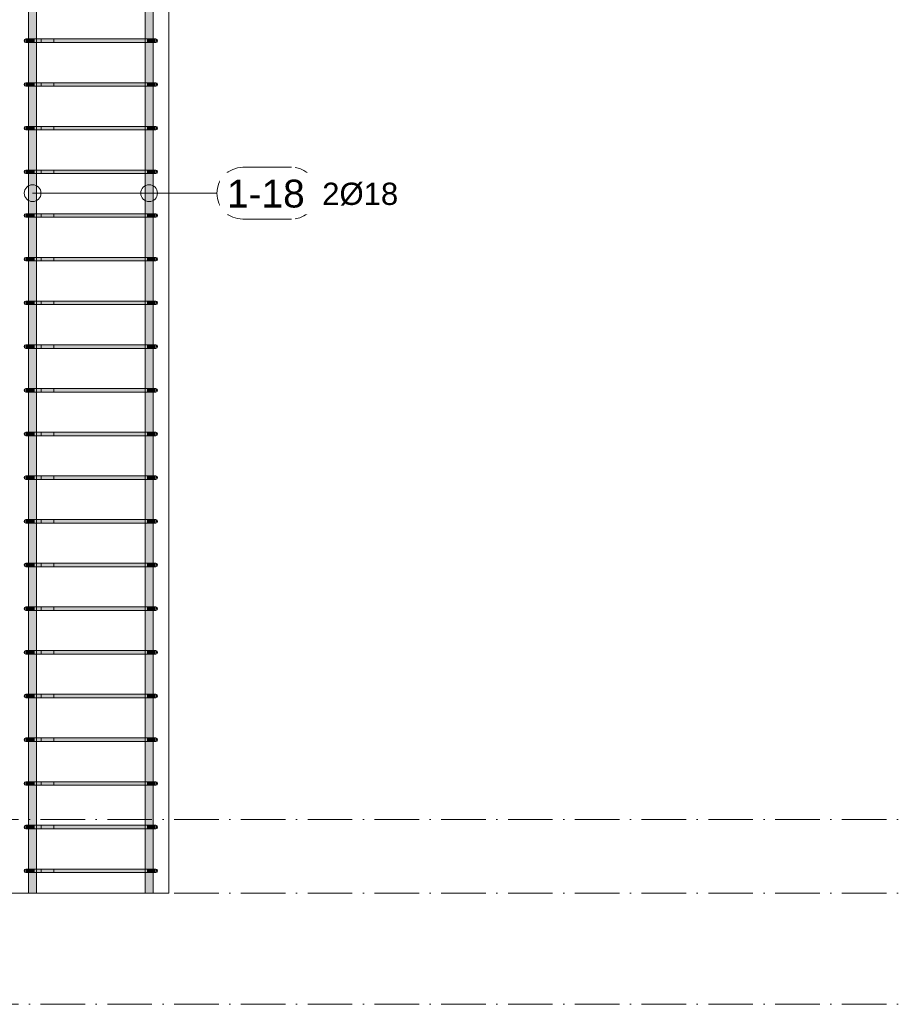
# Model space of a CAD drawing. Header units: millimetres. Extents: x 4307 to 42792, y 1610 to 10025.
# Tile 76 of 256: x 14855 to 16823, y 2355 to 4568. Entities that reach past the tile are written whole.
import ezdxf

# ---------------------------------------------------------------- set-up
doc = ezdxf.new("R2010")
doc.units = ezdxf.units.MM
doc.linetypes.add('Čerchovaná', pattern=[150, 100, -25, 0, -25])
for name, color, linetype, lineweight in [('A-FLOR-LEVL', 51, 'Continuous', 5), ('S-COLS', 52, 'Continuous', 9), ('S-RBAR', 171, 'Continuous', 5), ('S-RBAR-IDEN', 171, 'Continuous', 5)]:
    doc.layers.add(name, color=color, linetype=linetype, lineweight=lineweight)
doc.styles.add('Arial', font='arial.ttf', dxfattribs={"height": 50})
doc.styles.add('Arial_1', font='arial.ttf', dxfattribs={"height": 62.5})

# ---------------------------------------------------------------- blocks, each defined once
blk = doc.blocks.new('Popisek výztuže - _Typ_ množství_PRAVÝ-500031-V1')
at = {"layer": 'S-RBAR-IDEN'}
for p, q in [((6694.5, 8583.8), (6584.8, 8583.8)), ((6584.8, 8467.4), (6694.5, 8467.4))]:
    blk.add_line(p, q, dxfattribs=at)
for centre, start, end in [((6584.8, 8525.6), 90, 270), ((6694.5, 8525.6), 277.6434, 82.3566)]:
    blk.add_arc(centre, 58.2, start, end, dxfattribs=at)

msp = doc.modelspace()

# ---------------------------------------------------------------- hatches: boundary and pattern name
at = {"layer": 'S-RBAR'}
h = msp.add_hatch(color=7, dxfattribs=at)
h.paths.add_polyline_path([(14875.1, 2605), (14893.1, 2605), (14892.8, 2651), (14875.1, 2651), (14875.1, 2608)])
h.paths.add_polyline_path([(14875.1, 2659), (14893.1, 2659), (14892.8, 2749.2), (14875.1, 2749.2), (14875.1, 2661.1)])
h.paths.add_polyline_path([(14885.2, 2757.2), (14893.1, 2757.2), (14892.8, 2847.3), (14875.1, 2847.3), (14875.1, 2757.2), (14884.9, 2757.2)])
h.paths.add_polyline_path([(14878.1, 2855.3), (14893.1, 2855.3), (14892.8, 2945.5), (14875.1, 2945.5), (14875.1, 2855.3)])
h.paths.add_polyline_path([(14878.1, 2953.5), (14893.1, 2953.5), (14892.8, 3043.7), (14875.1, 3043.7), (14875.1, 2953.5)])
h.paths.add_polyline_path([(14875.1, 3051.7), (14893.1, 3051.7), (14892.8, 3141.8), (14875.1, 3141.8), (14875.1, 3086.3)])
h.paths.add_polyline_path([(14878.1, 3149.8), (14893.1, 3149.8), (14892.8, 3240), (14875.1, 3240), (14875.1, 3149.8)])
h.paths.add_polyline_path([(14889, 3248), (14893.1, 3248), (14892.8, 3338.2), (14875.1, 3338.2), (14875.1, 3248), (14885.2, 3248)])
h.paths.add_polyline_path([(14878.1, 3346.2), (14893.1, 3346.2), (14892.8, 3436.3), (14875.1, 3436.3), (14875.1, 3346.2)])
h.paths.add_polyline_path([(14878.1, 3444.3), (14893.1, 3444.3), (14892.8, 3534.5), (14875.1, 3534.5), (14875.1, 3444.3)])
h.paths.add_polyline_path([(14885.2, 3542.5), (14893.1, 3542.5), (14892.8, 3632.7), (14875.1, 3632.7), (14875.1, 3542.5), (14884.9, 3542.5)])
h.paths.add_polyline_path([(14878.1, 3640.7), (14893.1, 3640.7), (14892.8, 3730.8), (14875.1, 3730.8), (14875.1, 3640.7)])
h.paths.add_polyline_path([(14885.2, 3738.8), (14893.1, 3738.8), (14892.8, 3829), (14875.1, 3829), (14875.1, 3738.8), (14884.9, 3738.8)])
h.paths.add_polyline_path([(14889, 3837), (14893.1, 3837), (14892.8, 3927.2), (14875.1, 3927.2), (14875.1, 3837), (14885.2, 3837)])
h.paths.add_polyline_path([(14878.1, 3935.2), (14893.1, 3935.2), (14892.8, 4025.3), (14875.1, 4025.3), (14875.1, 3935.2)])
h.paths.add_polyline_path([(14878.1, 4033.3), (14893.1, 4033.3), (14892.8, 4123.5), (14875.1, 4123.5), (14875.1, 4033.3)])
h.paths.add_polyline_path([(14892.8, 4131.5), (14893.1, 4131.5), (14892.8, 4221.7), (14875.1, 4221.7), (14875.1, 4131.5), (14890.7, 4131.5)])
h.paths.add_polyline_path([(14875.1, 4229.7), (14893.1, 4229.7), (14892.8, 4319.8), (14875.1, 4319.8), (14875.1, 4255.5)])
h.paths.add_polyline_path([(14878.1, 4327.8), (14893.1, 4327.8), (14892.8, 4418), (14875.1, 4418), (14875.1, 4327.8)])
h.paths.add_polyline_path([(14878.1, 4426), (14893.1, 4426), (14892.8, 4516.2), (14875.1, 4516.2), (14875.1, 4426)])
h.paths.add_polyline_path([(14885.2, 4524.2), (14893.1, 4524.2), (14892.8, 4614.3), (14875.1, 4614.3), (14875.1, 4524.2), (14884.9, 4524.2)])
h.paths.add_polyline_path([(14878.1, 4622.3), (14893.1, 4622.3), (14892.8, 4712.5), (14875.1, 4712.5), (14875.1, 4622.3)])
h.paths.add_polyline_path([(14875.1, 4720.5), (14893.1, 4720.5), (14892.8, 4810.7), (14875.1, 4810.7), (14875.1, 4733.8)])
h.paths.add_polyline_path([(14878.1, 4818.7), (14893.1, 4818.7), (14892.8, 4908.8), (14875.1, 4908.8), (14875.1, 4818.7)])
h.paths.add_polyline_path([(14878.1, 4916.8), (14893.1, 4916.8), (14892.8, 5007), (14875.1, 5007), (14875.1, 4916.8)])
h.paths.add_polyline_path([(14885.2, 5015), (14893.1, 5015), (14892.8, 5105.2), (14875.1, 5105.2), (14875.1, 5015), (14884.9, 5015)])
h.paths.add_polyline_path([(14885.2, 5113.2), (14893.1, 5113.2), (14892.8, 5203.3), (14875.1, 5203.3), (14875.1, 5113.2), (14884.9, 5113.2)])
h.paths.add_polyline_path([(14889, 5211.3), (14893.1, 5211.3), (14892.8, 5301.5), (14875.1, 5301.5), (14875.1, 5211.3), (14885.2, 5211.3)])
h.paths.add_polyline_path([(14875.1, 5309.5), (14893.1, 5309.5), (14892.8, 5399.7), (14875.1, 5399.7), (14875.1, 5318.4)])
h.paths.add_polyline_path([(14875.1, 5407.7), (14893.1, 5407.7), (14892.8, 5497.8), (14875.1, 5497.8), (14875.1, 5424.7)])
h.paths.add_polyline_path([(14885.2, 5505.8), (14893.1, 5505.8), (14892.8, 5596), (14875.1, 5596), (14875.1, 5505.8), (14884.9, 5505.8)])
h.paths.add_polyline_path([(14885.2, 5604), (14893.1, 5604), (14892.8, 5610), (14875.1, 5610), (14875.1, 5604), (14884.9, 5604)])
h = msp.add_hatch(color=7, dxfattribs=at)
h.paths.add_polyline_path([(15148.7, 2605), (15154.9, 2605), (15154.9, 2651), (15136.9, 2651), (15136.9, 2605), (15144.8, 2605)])
h.paths.add_polyline_path([(15136.9, 2659), (15154.9, 2659), (15154.9, 2749.2), (15136.9, 2749.2), (15136.9, 2661.1)])
h.paths.add_polyline_path([(15151.9, 2757.2), (15154.9, 2757.2), (15154.9, 2847.3), (15136.9, 2847.3), (15136.9, 2757.2), (15148.7, 2757.2)])
h.paths.add_polyline_path([(15151.9, 2855.3), (15154.9, 2855.3), (15154.9, 2945.5), (15136.9, 2945.5), (15136.9, 2855.3), (15148.7, 2855.3)])
h.paths.add_polyline_path([(15151.9, 2953.5), (15154.9, 2953.5), (15154.9, 3043.7), (15136.9, 3043.7), (15136.9, 2953.5), (15148.7, 2953.5)])
h.paths.add_polyline_path([(15151.9, 3051.7), (15154.9, 3051.7), (15154.9, 3141.8), (15136.9, 3141.8), (15136.9, 3051.7), (15148.7, 3051.7)])
h.paths.add_polyline_path([(15151.9, 3149.8), (15154.9, 3149.8), (15154.9, 3240), (15136.9, 3240), (15136.9, 3149.8), (15148.7, 3149.8)])
h.paths.add_polyline_path([(15136.9, 3248), (15154.9, 3248), (15154.9, 3338.2), (15136.9, 3338.2), (15136.9, 3298.9)])
h.paths.add_polyline_path([(15151.9, 3346.2), (15154.9, 3346.2), (15154.9, 3436.3), (15136.9, 3436.3), (15136.9, 3346.2), (15148.7, 3346.2)])
h.paths.add_polyline_path([(15151.9, 3444.3), (15154.9, 3444.3), (15154.9, 3534.5), (15136.9, 3534.5), (15136.9, 3444.3), (15148.7, 3444.3)])
h.paths.add_polyline_path([(15151.9, 3542.5), (15154.9, 3542.5), (15154.9, 3632.7), (15136.9, 3632.7), (15136.9, 3542.5), (15148.7, 3542.5)])
h.paths.add_polyline_path([(15151.9, 3640.7), (15154.9, 3640.7), (15154.9, 3730.8), (15136.9, 3730.8), (15136.9, 3640.7), (15148.7, 3640.7)])
h.paths.add_polyline_path([(15151.9, 3738.8), (15154.9, 3738.8), (15154.9, 3829), (15136.9, 3829), (15136.9, 3738.8), (15148.7, 3738.8)])
h.paths.add_polyline_path([(15141, 3837), (15154.9, 3837), (15154.9, 3927.2), (15136.9, 3927.2), (15136.9, 3837)])
h.paths.add_polyline_path([(15151.9, 3935.2), (15154.9, 3935.2), (15154.9, 4025.3), (15136.9, 4025.3), (15136.9, 3935.2), (15148.7, 3935.2)])
h.paths.add_polyline_path([(15151.9, 4033.3), (15154.9, 4033.3), (15154.9, 4123.5), (15136.9, 4123.5), (15136.9, 4033.3), (15148.7, 4033.3)])
h.paths.add_polyline_path([(15148.7, 4131.5), (15154.9, 4131.5), (15154.9, 4221.7), (15136.9, 4221.7), (15136.9, 4131.5), (15144.8, 4131.5)])
h.paths.add_polyline_path([(15151.9, 4229.7), (15154.9, 4229.7), (15154.9, 4319.8), (15136.9, 4319.8), (15136.9, 4229.7), (15148.7, 4229.7)])
h.paths.add_polyline_path([(15151.9, 4327.8), (15154.9, 4327.8), (15154.9, 4418), (15136.9, 4418), (15136.9, 4327.8), (15148.7, 4327.8)])
h.paths.add_polyline_path([(15151.9, 4426), (15154.9, 4426), (15154.9, 4516.2), (15136.9, 4516.2), (15136.9, 4426), (15148.7, 4426)])
h.paths.add_polyline_path([(15136.9, 4524.2), (15154.9, 4524.2), (15154.9, 4614.3), (15136.9, 4614.3), (15136.9, 4574.4)])
h.paths.add_polyline_path([(15151.9, 4622.3), (15154.9, 4622.3), (15154.9, 4712.5), (15136.9, 4712.5), (15136.9, 4622.3), (15148.7, 4622.3)])
h.paths.add_polyline_path([(15151.9, 4720.5), (15154.9, 4720.5), (15154.9, 4810.7), (15136.9, 4810.7), (15136.9, 4720.5), (15148.7, 4720.5)])
h.paths.add_polyline_path([(15151.9, 4818.7), (15154.9, 4818.7), (15154.9, 4908.8), (15136.9, 4908.8), (15136.9, 4818.7), (15148.7, 4818.7)])
h.paths.add_polyline_path([(15151.9, 4916.8), (15154.9, 4916.8), (15154.9, 5007), (15136.9, 5007), (15136.9, 4916.8), (15148.7, 4916.8)])
h.paths.add_polyline_path([(15151.9, 5015), (15154.9, 5015), (15154.9, 5105.2), (15136.9, 5105.2), (15136.9, 5015), (15148.7, 5015)])
h.paths.add_polyline_path([(15136.9, 5113.2), (15154.9, 5113.2), (15154.9, 5203.3), (15136.9, 5203.3), (15136.9, 5159)])
h.paths.add_polyline_path([(15151.9, 5211.3), (15154.9, 5211.3), (15154.9, 5301.5), (15136.9, 5301.5), (15136.9, 5211.3), (15148.7, 5211.3)])
h.paths.add_polyline_path([(15151.9, 5309.5), (15154.9, 5309.5), (15154.9, 5399.7), (15136.9, 5399.7), (15136.9, 5309.5), (15148.7, 5309.5)])
h.paths.add_polyline_path([(15151.9, 5407.7), (15154.9, 5407.7), (15154.9, 5497.8), (15136.9, 5497.8), (15136.9, 5407.7), (15148.7, 5407.7)])
h.paths.add_polyline_path([(15151.9, 5505.8), (15154.9, 5505.8), (15154.9, 5596), (15136.9, 5596), (15136.9, 5505.8), (15148.7, 5505.8)])
h.paths.add_polyline_path([(15144.8, 5604), (15154.9, 5604), (15154.9, 5610), (15136.9, 5610), (15136.9, 5604), (15141, 5604)])
for points in [[(14868, 4516.3), (14869, 4524.2), (14867, 4523.6), (14865.5, 4522.2), (14865, 4520.2), (14865.5, 4518.2), (14867, 4516.7)], [(14868, 4516.3), (14869, 4524.2), (14867, 4523.6), (14865.5, 4522.2), (14865, 4520.2), (14865.5, 4518.2), (14867, 4516.7)], [(14885.2, 4516.2), (14889, 4516.2), (14889, 4524.2), (14869, 4524.2), (14869, 4516.2), (14884.9, 4516.2)], [(14889, 4516.2), (15141, 4516.2), (15141, 4524.2), (14889, 4524.2), (14889, 4521.2)], [(15160.2, 4516.2), (15161, 4516.3), (15161, 4524.2), (15141, 4524.2), (15141, 4516.2), (15159.5, 4516.2)], [(15162, 4516.3), (15163, 4516.7), (15164.5, 4518.2), (15165, 4520.2), (15164.5, 4522.2), (15163, 4523.6), (15161, 4524.2), (15161.7, 4519.1)], [(14868, 4418.1), (14869, 4426), (14867, 4425.5), (14865.5, 4424), (14865, 4422), (14865.5, 4420), (14867, 4418.5)], [(14868, 4418.1), (14869, 4426), (14867, 4425.5), (14865.5, 4424), (14865, 4422), (14865.5, 4420), (14867, 4418.5)], [(14885.2, 4418), (14889, 4418), (14889, 4426), (14869, 4426), (14869, 4418), (14884.9, 4418)], [(15126.3, 4418), (15141, 4418), (15141, 4426), (14889, 4426), (14889, 4418), (15087, 4418)], [(15159.5, 4418), (15161, 4418.1), (15161, 4426), (15141, 4426), (15141, 4418), (15157.3, 4418)], [(15162, 4418.1), (15163, 4418.5), (15164.5, 4420), (15165, 4422), (15164.5, 4424), (15163, 4425.5), (15161, 4426), (15161.7, 4421)], [(14868, 4320), (14869, 4327.8), (14867, 4327.3), (14865.5, 4325.8), (14865, 4323.8), (14865.5, 4321.8), (14867, 4320.4)], [(14868, 4320), (14869, 4327.8), (14867, 4327.3), (14865.5, 4325.8), (14865, 4323.8), (14865.5, 4321.8), (14867, 4320.4)], [(14874.9, 4319.8), (14889, 4319.8), (14889, 4327.8), (14869, 4327.8), (14869, 4319.8), (14872.7, 4319.8)], [(15087, 4319.8), (15141, 4319.8), (15141, 4327.8), (14889, 4327.8), (14889, 4319.8), (14929.9, 4319.8)], [(15159.5, 4319.8), (15161, 4320), (15161, 4327.8), (15141, 4327.8), (15141, 4319.8), (15157.3, 4319.8)], [(15162, 4320), (15163, 4320.4), (15164.5, 4321.8), (15165, 4323.8), (15164.5, 4325.8), (15163, 4327.3), (15161, 4327.8), (15161.7, 4322.8)], [(14868, 4221.8), (14869, 4229.7), (14867, 4229.1), (14865.5, 4227.7), (14865, 4225.7), (14865.5, 4223.7), (14867, 4222.2)], [(14868, 4221.8), (14869, 4229.7), (14867, 4229.1), (14865.5, 4227.7), (14865, 4225.7), (14865.5, 4223.7), (14867, 4222.2)], [(14869.8, 4221.7), (14889, 4221.7), (14889, 4229.7), (14869, 4229.7), (14869, 4221.7)], [(15126.3, 4221.7), (15141, 4221.7), (15141, 4229.7), (14889, 4229.7), (14889, 4221.7), (15087, 4221.7)], [(15157.3, 4221.7), (15161, 4221.8), (15161, 4229.7), (15141, 4229.7), (15141, 4221.7), (15155.1, 4221.7)], [(15162, 4221.8), (15163, 4222.2), (15164.5, 4223.7), (15165, 4225.7), (15164.5, 4227.7), (15163, 4229.1), (15161, 4229.7), (15161.7, 4224.6)], [(14868, 4123.6), (14869, 4131.5), (14867, 4131), (14865.5, 4129.5), (14865, 4127.5), (14865.5, 4125.5), (14867, 4124)], [(14868, 4123.6), (14869, 4131.5), (14867, 4131), (14865.5, 4129.5), (14865, 4127.5), (14865.5, 4125.5), (14867, 4124)], [(14874.9, 4123.5), (14889, 4123.5), (14889, 4131.5), (14869, 4131.5), (14869, 4123.5), (14872.7, 4123.5)], [(15087, 4123.5), (15141, 4123.5), (15141, 4131.5), (14889, 4131.5), (14889, 4123.5), (14929.9, 4123.5)], [(15159.5, 4123.5), (15161, 4123.6), (15161, 4131.5), (15141, 4131.5), (15141, 4123.5), (15157.3, 4123.5)], [(15162, 4123.6), (15163, 4124), (15164.5, 4125.5), (15165, 4127.5), (15164.5, 4129.5), (15163, 4131), (15161, 4131.5), (15161.7, 4126.5)], [(14868, 4025.5), (14869, 4033.3), (14867, 4032.8), (14865.5, 4031.3), (14865, 4029.3), (14865.5, 4027.3), (14867, 4025.9)], [(14868, 4025.5), (14869, 4033.3), (14867, 4032.8), (14865.5, 4031.3), (14865, 4029.3), (14865.5, 4027.3), (14867, 4025.9)], [(14869.8, 4025.3), (14889, 4025.3), (14889, 4033.3), (14869, 4033.3), (14869, 4025.3)], [(15126.3, 4025.3), (15141, 4025.3), (15141, 4033.3), (14889, 4033.3), (14889, 4025.3), (15087, 4025.3)], [(15157.3, 4025.3), (15161, 4025.5), (15161, 4033.3), (15141, 4033.3), (15141, 4025.3), (15155.1, 4025.3)], [(15162, 4025.5), (15163, 4025.9), (15164.5, 4027.3), (15165, 4029.3), (15164.5, 4031.3), (15163, 4032.8), (15161, 4033.3), (15161.7, 4028.3)], [(14868, 3927.3), (14869, 3935.2), (14867, 3934.6), (14865.5, 3933.2), (14865, 3931.2), (14865.5, 3929.2), (14867, 3927.7)], [(14868, 3927.3), (14869, 3935.2), (14867, 3934.6), (14865.5, 3933.2), (14865, 3931.2), (14865.5, 3929.2), (14867, 3927.7)], [(14874.9, 3927.2), (14889, 3927.2), (14889, 3935.2), (14869, 3935.2), (14869, 3927.2), (14872.7, 3927.2)], [(15126.3, 3927.2), (15141, 3927.2), (15141, 3935.2), (14889, 3935.2), (14889, 3927.2), (15087, 3927.2)], [(15159.5, 3927.2), (15161, 3927.3), (15161, 3935.2), (15141, 3935.2), (15141, 3927.2), (15157.3, 3927.2)], [(15162, 3927.3), (15163, 3927.7), (15164.5, 3929.2), (15165, 3931.2), (15164.5, 3933.2), (15163, 3934.6), (15161, 3935.2), (15161.7, 3930.1)], [(14868, 3829.1), (14869, 3837), (14867, 3836.5), (14865.5, 3835), (14865, 3833), (14865.5, 3831), (14867, 3829.5)], [(14868, 3829.1), (14869, 3837), (14867, 3836.5), (14865.5, 3835), (14865, 3833), (14865.5, 3831), (14867, 3829.5)], [(14885.2, 3829), (14889, 3829), (14889, 3837), (14869, 3837), (14869, 3829), (14884.9, 3829)], [(14929.9, 3829), (15141, 3829), (15141, 3837), (14889, 3837), (14889, 3829), (14890.7, 3829)], [(15141, 3829), (15161, 3829.1), (15161, 3837), (15141, 3837), (15141, 3830.3)], [(15162, 3829.1), (15163, 3829.5), (15164.5, 3831), (15165, 3833), (15164.5, 3835), (15163, 3836.5), (15161, 3837), (15161.9, 3830.3)], [(14868, 3731), (14869, 3738.8), (14867, 3738.3), (14865.5, 3736.8), (14865, 3734.8), (14865.5, 3732.8), (14867, 3731.4)], [(14868, 3731), (14869, 3738.8), (14867, 3738.3), (14865.5, 3736.8), (14865, 3734.8), (14865.5, 3732.8), (14867, 3731.4)], [(14885.2, 3730.8), (14889, 3730.8), (14889, 3738.8), (14869, 3738.8), (14869, 3730.8), (14884.9, 3730.8)], [(15126.3, 3730.8), (15141, 3730.8), (15141, 3738.8), (14889, 3738.8), (14889, 3730.8), (15087, 3730.8)], [(15159.5, 3730.8), (15161, 3731), (15161, 3738.8), (15141, 3738.8), (15141, 3730.8), (15157.3, 3730.8)], [(15162, 3731), (15163, 3731.4), (15164.5, 3732.8), (15165, 3734.8), (15164.5, 3736.8), (15163, 3738.3), (15161, 3738.8), (15161.7, 3733.8)], [(14868, 3632.8), (14869, 3640.7), (14867, 3640.1), (14865.5, 3638.7), (14865, 3636.7), (14865.5, 3634.7), (14867, 3633.2)], [(14868, 3632.8), (14869, 3640.7), (14867, 3640.1), (14865.5, 3638.7), (14865, 3636.7), (14865.5, 3634.7), (14867, 3633.2)], [(14885.2, 3632.7), (14889, 3632.7), (14889, 3640.7), (14869, 3640.7), (14869, 3632.7), (14884.9, 3632.7)], [(15087, 3632.7), (15141, 3632.7), (15141, 3640.7), (14889, 3640.7), (14889, 3632.7), (14929.9, 3632.7)], [(15159.5, 3632.7), (15161, 3632.8), (15161, 3640.7), (15141, 3640.7), (15141, 3632.7), (15157.3, 3632.7)], [(15162, 3632.8), (15163, 3633.2), (15164.5, 3634.7), (15165, 3636.7), (15164.5, 3638.7), (15163, 3640.1), (15161, 3640.7), (15161.7, 3635.6)], [(14868, 3534.6), (14869, 3542.5), (14867, 3542), (14865.5, 3540.5), (14865, 3538.5), (14865.5, 3536.5), (14867, 3535)], [(14868, 3534.6), (14869, 3542.5), (14867, 3542), (14865.5, 3540.5), (14865, 3538.5), (14865.5, 3536.5), (14867, 3535)], [(14874.9, 3534.5), (14889, 3534.5), (14889, 3542.5), (14869, 3542.5), (14869, 3534.5), (14872.7, 3534.5)], [(15126.3, 3534.5), (15141, 3534.5), (15141, 3542.5), (14889, 3542.5), (14889, 3534.5), (15087, 3534.5)], [(15159.5, 3534.5), (15161, 3534.6), (15161, 3542.5), (15141, 3542.5), (15141, 3534.5), (15157.3, 3534.5)], [(15162, 3534.6), (15163, 3535), (15164.5, 3536.5), (15165, 3538.5), (15164.5, 3540.5), (15163, 3542), (15161, 3542.5), (15161.7, 3537.5)], [(14868, 3436.5), (14869, 3444.3), (14867, 3443.8), (14865.5, 3442.3), (14865, 3440.3), (14865.5, 3438.3), (14867, 3436.9)], [(14868, 3436.5), (14869, 3444.3), (14867, 3443.8), (14865.5, 3442.3), (14865, 3440.3), (14865.5, 3438.3), (14867, 3436.9)], [(14885.2, 3436.3), (14889, 3436.3), (14889, 3444.3), (14869, 3444.3), (14869, 3436.3), (14884.9, 3436.3)], [(15087, 3436.3), (15141, 3436.3), (15141, 3444.3), (14889, 3444.3), (14889, 3436.3), (14929.9, 3436.3)], [(15159.5, 3436.3), (15161, 3436.5), (15161, 3444.3), (15141, 3444.3), (15141, 3436.3), (15157.3, 3436.3)], [(15162, 3436.5), (15163, 3436.9), (15164.5, 3438.3), (15165, 3440.3), (15164.5, 3442.3), (15163, 3443.8), (15161, 3444.3), (15161.7, 3439.3)], [(14868, 3338.3), (14869, 3346.2), (14867, 3345.6), (14865.5, 3344.2), (14865, 3342.2), (14865.5, 3340.2), (14867, 3338.7)], [(14868, 3338.3), (14869, 3346.2), (14867, 3345.6), (14865.5, 3344.2), (14865, 3342.2), (14865.5, 3340.2), (14867, 3338.7)], [(14874.9, 3338.2), (14889, 3338.2), (14889, 3346.2), (14869, 3346.2), (14869, 3338.2), (14872.7, 3338.2)], [(15126.3, 3338.2), (15141, 3338.2), (15141, 3346.2), (14889, 3346.2), (14889, 3338.2), (15087, 3338.2)], [(15159.5, 3338.2), (15161, 3338.3), (15161, 3346.2), (15141, 3346.2), (15141, 3338.2), (15157.3, 3338.2)], [(15162, 3338.3), (15163, 3338.7), (15164.5, 3340.2), (15165, 3342.2), (15164.5, 3344.2), (15163, 3345.6), (15161, 3346.2), (15161.7, 3341.1)], [(14868, 3240.1), (14869, 3248), (14867, 3247.5), (14865.4, 3245.7), (14865, 3244), (14865.5, 3242), (14867, 3240.5)], [(14868, 3240.1), (14869, 3248), (14867, 3247.5), (14865.4, 3245.7), (14865, 3244), (14865.5, 3242), (14867, 3240.5)], [(14869.8, 3240), (14889, 3240), (14889, 3248), (14869, 3248), (14869, 3240)], [(14889, 3240), (15141, 3240), (15141, 3248), (14889, 3248), (14889, 3245.7)], [(15157.3, 3240), (15161, 3240.1), (15161, 3248), (15141, 3248), (15141, 3240), (15155.1, 3240)], [(15162, 3240.1), (15163, 3240.5), (15164.5, 3242), (15165, 3244), (15164.5, 3246), (15163, 3247.5), (15161, 3248), (15161.7, 3243)], [(14868, 3142), (14869, 3149.8), (14867, 3149.3), (14865.5, 3147.8), (14865, 3145.8), (14865.5, 3143.8), (14867, 3142.4)], [(14868, 3142), (14869, 3149.8), (14867, 3149.3), (14865.5, 3147.8), (14865, 3145.8), (14865.5, 3143.8), (14867, 3142.4)], [(14874.9, 3141.8), (14889, 3141.8), (14889, 3149.8), (14869, 3149.8), (14869, 3141.8), (14872.7, 3141.8)], [(15126.3, 3141.8), (15141, 3141.8), (15141, 3149.8), (14889, 3149.8), (14889, 3141.8), (15087, 3141.8)], [(15159.5, 3141.8), (15161, 3142), (15161, 3149.8), (15141, 3149.8), (15141, 3141.8), (15157.3, 3141.8)], [(15162, 3142), (15163, 3142.4), (15164.5, 3143.8), (15165, 3145.8), (15164.5, 3147.8), (15163, 3149.3), (15161, 3149.8), (15161.7, 3144.8)], [(14868, 3043.8), (14869, 3051.7), (14867, 3051.1), (14865.5, 3049.7), (14865, 3047.7), (14865.5, 3045.7), (14867, 3044.2)], [(14868, 3043.8), (14869, 3051.7), (14867, 3051.1), (14865.5, 3049.7), (14865, 3047.7), (14865.5, 3045.7), (14867, 3044.2)], [(14869.8, 3043.7), (14889, 3043.7), (14889, 3051.7), (14869, 3051.7), (14869, 3043.7)], [(15087, 3043.7), (15141, 3043.7), (15141, 3051.7), (14889, 3051.7), (14889, 3043.7), (14929.9, 3043.7)], [(15157.3, 3043.7), (15161, 3043.8), (15161, 3051.7), (15141, 3051.7), (15141, 3043.7), (15155.1, 3043.7)], [(15162, 3043.8), (15163, 3044.2), (15164.5, 3045.7), (15165, 3047.7), (15164.5, 3049.7), (15163, 3051.1), (15161, 3051.7), (15161.7, 3046.6)], [(14868, 2945.6), (14869, 2953.5), (14867, 2953), (14865.5, 2951.5), (14865, 2949.5), (14865.5, 2947.5), (14867, 2946)], [(14868, 2945.6), (14869, 2953.5), (14867, 2953), (14865.5, 2951.5), (14865, 2949.5), (14865.5, 2947.5), (14867, 2946)], [(14874.9, 2945.5), (14889, 2945.5), (14889, 2953.5), (14869, 2953.5), (14869, 2945.5), (14872.7, 2945.5)], [(15126.3, 2945.5), (15141, 2945.5), (15141, 2953.5), (14889, 2953.5), (14889, 2945.5), (15087, 2945.5)], [(15159.5, 2945.5), (15161, 2945.6), (15161, 2953.5), (15141, 2953.5), (15141, 2945.5), (15157.3, 2945.5)], [(15162, 2945.6), (15163, 2946), (15164.5, 2947.5), (15165, 2949.5), (15164.5, 2951.5), (15163, 2953), (15161, 2953.5), (15161.7, 2948.5)], [(14868, 2847.5), (14869, 2855.3), (14867, 2854.8), (14865.5, 2853.3), (14865, 2851.3), (14865.5, 2849.3), (14867, 2847.9)], [(14868, 2847.5), (14869, 2855.3), (14867, 2854.8), (14865.5, 2853.3), (14865, 2851.3), (14865.5, 2849.3), (14867, 2847.9)], [(14885.2, 2847.3), (14889, 2847.3), (14889, 2855.3), (14869, 2855.3), (14869, 2847.3), (14884.9, 2847.3)], [(15087, 2847.3), (15141, 2847.3), (15141, 2855.3), (14889, 2855.3), (14889, 2847.3), (14929.9, 2847.3)], [(15159.5, 2847.3), (15161, 2847.5), (15161, 2855.3), (15141, 2855.3), (15141, 2847.3), (15157.3, 2847.3)], [(15162, 2847.5), (15163, 2847.9), (15164.5, 2849.3), (15165, 2851.3), (15164.5, 2853.3), (15163, 2854.8), (15161, 2855.3), (15161.7, 2850.3)], [(14868, 2749.3), (14869, 2757.2), (14867, 2756.6), (14865.5, 2755.2), (14865, 2753.2), (14865.5, 2751.2), (14867, 2749.7)], [(14868, 2749.3), (14869, 2757.2), (14867, 2756.6), (14865.5, 2755.2), (14865, 2753.2), (14865.5, 2751.2), (14867, 2749.7)], [(14874.9, 2749.2), (14889, 2749.2), (14889, 2757.2), (14869, 2757.2), (14869, 2749.2), (14872.7, 2749.2)], [(15126.3, 2749.2), (15141, 2749.2), (15141, 2757.2), (14889, 2757.2), (14889, 2749.2), (15087, 2749.2)], [(15159.5, 2749.2), (15161, 2749.3), (15161, 2757.2), (15141, 2757.2), (15141, 2749.2), (15157.3, 2749.2)], [(15162, 2749.3), (15163, 2749.7), (15164.5, 2751.2), (15165, 2753.2), (15164.5, 2755.2), (15163, 2756.6), (15161, 2757.2), (15161.7, 2752.1)], [(14868, 2651.1), (14869, 2659), (14867, 2658.5), (14865.5, 2657), (14865, 2655), (14865.5, 2653), (14867, 2651.5)], [(14868, 2651.1), (14869, 2659), (14867, 2658.5), (14865.5, 2657), (14865, 2655), (14865.5, 2653), (14867, 2651.5)], [(14885.2, 2651), (14889, 2651), (14889, 2659), (14869, 2659), (14869, 2651), (14884.9, 2651)], [(15087, 2651), (15141, 2651), (15141, 2659), (14889, 2659), (14889, 2651), (14929.9, 2651)], [(15159.5, 2651), (15161, 2651.1), (15161, 2659), (15141, 2659), (15141, 2651), (15157.3, 2651)], [(15162, 2651.1), (15163, 2651.5), (15164.5, 2653), (15165, 2655), (15164.5, 2657), (15163, 2658.5), (15161, 2659), (15161.7, 2654)]]:
    msp.add_hatch(color=7, dxfattribs=at).paths.add_polyline_path(points)

# ---------------------------------------------------------------- linework, layer by layer
at = {"layer": 'A-FLOR-LEVL', "linetype": 'Čerchovaná'}
for p, q in [((4395.1, 2770), (25778.9, 2770)), ((4395.1, 2605), (25778.9, 2605)), ((4395.1, 2355), (25778.9, 2355))]:
    msp.add_line(p, q, dxfattribs=at)
at = {"layer": 'S-COLS'}
for p, q in [((15190, 5620), (15190, 2605)), ((15190, 2605), (15190, 5620)), ((15190, 2605), (14840, 2605)), ((14840, 2605), (15190, 2605))]:
    msp.add_line(p, q, dxfattribs=at)
at = {"layer": 'S-RBAR'}
for p, q in [((14875.1, 2605), (14875.1, 5610)), ((14875.1, 2605), (14875.1, 5610)), ((14893.1, 2605), (14893.1, 5610)), ((14893.1, 2605), (14893.1, 5610)), ((15136.9, 2605), (15136.9, 5610)), ((15136.9, 2605), (15136.9, 5610)), ((15154.9, 2605), (15154.9, 5610)), ((15154.9, 2605), (15154.9, 5610)), ((14874.9, 4524.2), (14869, 4524.2)), ((14889, 4524.2), (14869, 4524.2)), ((14889, 4524.2), (14869, 4524.2)), ((14903.1, 4524.2), (14869, 4524.2)), ((14874.9, 4516.2), (14869, 4516.2)), ((14889, 4516.2), (14869, 4516.2)), ((14903.1, 4516.2), (14869, 4516.2)), ((14903.1, 4524.2), (14874.9, 4524.2)), ((14903.1, 4516.2), (14874.9, 4516.2)), ((14889, 4516.2), (14874.9, 4516.2)), ((14889, 4524.2), (15141, 4524.2)), ((15141, 4524.2), (14889, 4524.2)), ((14889, 4516.2), (15141, 4516.2)), ((15141, 4516.2), (14889, 4516.2)), ((14903.1, 4524.2), (14903.1, 4516.2)), ((14903.1, 4524.2), (14931.4, 4524.2)), ((14903.1, 4516.2), (14931.4, 4516.2)), ((14931.4, 4516.2), (14931.4, 4524.2)), ((15161, 4524.2), (15141, 4524.2)), ((15161, 4524.2), (15141, 4524.2)), ((15161, 4516.2), (15141, 4516.2)), ((15161, 4516.2), (15141, 4516.2)), ((14874.9, 4426), (14869, 4426)), ((14889, 4426), (14869, 4426)), ((14889, 4426), (14869, 4426)), ((14903.1, 4426), (14869, 4426)), ((14903.1, 4426), (14874.9, 4426)), ((14889, 4426), (15141, 4426)), ((15141, 4426), (14889, 4426)), ((14903.1, 4426), (14903.1, 4418)), ((14903.1, 4426), (14931.4, 4426)), ((14931.4, 4418), (14931.4, 4426)), ((15161, 4426), (15141, 4426)), ((15161, 4426), (15141, 4426)), ((14874.9, 4418), (14869, 4418)), ((14889, 4418), (14869, 4418)), ((14903.1, 4418), (14869, 4418)), ((14903.1, 4418), (14874.9, 4418)), ((14889, 4418), (14874.9, 4418)), ((14889, 4418), (15141, 4418)), ((15141, 4418), (14889, 4418)), ((14903.1, 4418), (14931.4, 4418)), ((15161, 4418), (15141, 4418)), ((15161, 4418), (15141, 4418)), ((14874.9, 4327.8), (14869, 4327.8)), ((14889, 4327.8), (14869, 4327.8)), ((14889, 4327.8), (14869, 4327.8)), ((14903.1, 4327.8), (14869, 4327.8)), ((14874.9, 4319.8), (14869, 4319.8)), ((14889, 4319.8), (14869, 4319.8)), ((14903.1, 4319.8), (14869, 4319.8)), ((14903.1, 4327.8), (14874.9, 4327.8)), ((14903.1, 4319.8), (14874.9, 4319.8)), ((14889, 4319.8), (14874.9, 4319.8)), ((14889, 4327.8), (15141, 4327.8)), ((15141, 4327.8), (14889, 4327.8)), ((14889, 4319.8), (15141, 4319.8)), ((15141, 4319.8), (14889, 4319.8)), ((14903.1, 4327.8), (14903.1, 4319.8)), ((14903.1, 4327.8), (14931.4, 4327.8)), ((14903.1, 4319.8), (14931.4, 4319.8)), ((14931.4, 4319.8), (14931.4, 4327.8)), ((15161, 4327.8), (15141, 4327.8)), ((15161, 4327.8), (15141, 4327.8)), ((15161, 4319.8), (15141, 4319.8)), ((15161, 4319.8), (15141, 4319.8)), ((14874.9, 4229.7), (14869, 4229.7)), ((14889, 4229.7), (14869, 4229.7)), ((14889, 4229.7), (14869, 4229.7)), ((14903.1, 4229.7), (14869, 4229.7)), ((14903.1, 4229.7), (14874.9, 4229.7)), ((14889, 4229.7), (15141, 4229.7)), ((15141, 4229.7), (14889, 4229.7)), ((14903.1, 4229.7), (14903.1, 4221.7)), ((14903.1, 4229.7), (14931.4, 4229.7)), ((14931.4, 4221.7), (14931.4, 4229.7)), ((15161, 4229.7), (15141, 4229.7)), ((15161, 4229.7), (15141, 4229.7)), ((14874.9, 4221.7), (14869, 4221.7)), ((14889, 4221.7), (14869, 4221.7)), ((14903.1, 4221.7), (14869, 4221.7)), ((14903.1, 4221.7), (14874.9, 4221.7)), ((14889, 4221.7), (14874.9, 4221.7)), ((14889, 4221.7), (15141, 4221.7)), ((15141, 4221.7), (14889, 4221.7)), ((14903.1, 4221.7), (14931.4, 4221.7)), ((15161, 4221.7), (15141, 4221.7)), ((15161, 4221.7), (15141, 4221.7)), ((14874.9, 4131.5), (14869, 4131.5)), ((14889, 4131.5), (14869, 4131.5)), ((14889, 4131.5), (14869, 4131.5)), ((14903.1, 4131.5), (14869, 4131.5)), ((14874.9, 4123.5), (14869, 4123.5)), ((14889, 4123.5), (14869, 4123.5)), ((14903.1, 4123.5), (14869, 4123.5)), ((14903.1, 4131.5), (14874.9, 4131.5)), ((14903.1, 4123.5), (14874.9, 4123.5)), ((14889, 4123.5), (14874.9, 4123.5)), ((14889, 4131.5), (15141, 4131.5)), ((15141, 4131.5), (14889, 4131.5)), ((14889, 4123.5), (15141, 4123.5)), ((15141, 4123.5), (14889, 4123.5)), ((14903.1, 4131.5), (14903.1, 4123.5)), ((14903.1, 4131.5), (14931.4, 4131.5)), ((14903.1, 4123.5), (14931.4, 4123.5)), ((14931.4, 4123.5), (14931.4, 4131.5)), ((15161, 4131.5), (15141, 4131.5)), ((15161, 4131.5), (15141, 4131.5)), ((15161, 4123.5), (15141, 4123.5)), ((15161, 4123.5), (15141, 4123.5)), ((14874.9, 4033.3), (14869, 4033.3)), ((14889, 4033.3), (14869, 4033.3)), ((14889, 4033.3), (14869, 4033.3)), ((14903.1, 4033.3), (14869, 4033.3)), ((14903.1, 4033.3), (14874.9, 4033.3)), ((14889, 4033.3), (15141, 4033.3)), ((15141, 4033.3), (14889, 4033.3)), ((14903.1, 4033.3), (14903.1, 4025.3)), ((14903.1, 4033.3), (14931.4, 4033.3)), ((14931.4, 4025.3), (14931.4, 4033.3)), ((15161, 4033.3), (15141, 4033.3)), ((15161, 4033.3), (15141, 4033.3)), ((14874.9, 4025.3), (14869, 4025.3)), ((14889, 4025.3), (14869, 4025.3)), ((14903.1, 4025.3), (14869, 4025.3)), ((14903.1, 4025.3), (14874.9, 4025.3)), ((14889, 4025.3), (14874.9, 4025.3)), ((14889, 4025.3), (15141, 4025.3)), ((15141, 4025.3), (14889, 4025.3)), ((14903.1, 4025.3), (14931.4, 4025.3)), ((15161, 4025.3), (15141, 4025.3)), ((15161, 4025.3), (15141, 4025.3)), ((14874.9, 3935.2), (14869, 3935.2)), ((14889, 3935.2), (14869, 3935.2)), ((14889, 3935.2), (14869, 3935.2)), ((14903.1, 3935.2), (14869, 3935.2)), ((14874.9, 3927.2), (14869, 3927.2)), ((14889, 3927.2), (14869, 3927.2)), ((14903.1, 3927.2), (14869, 3927.2)), ((14903.1, 3935.2), (14874.9, 3935.2)), ((14903.1, 3927.2), (14874.9, 3927.2)), ((14889, 3927.2), (14874.9, 3927.2)), ((14889, 3935.2), (15141, 3935.2)), ((15141, 3935.2), (14889, 3935.2)), ((14889, 3927.2), (15141, 3927.2)), ((15141, 3927.2), (14889, 3927.2)), ((14903.1, 3935.2), (14903.1, 3927.2)), ((14903.1, 3935.2), (14931.4, 3935.2)), ((14903.1, 3927.2), (14931.4, 3927.2)), ((14931.4, 3927.2), (14931.4, 3935.2)), ((15161, 3935.2), (15141, 3935.2)), ((15161, 3935.2), (15141, 3935.2)), ((15161, 3927.2), (15141, 3927.2)), ((15161, 3927.2), (15141, 3927.2)), ((14874.9, 3837), (14869, 3837)), ((14889, 3837), (14869, 3837)), ((14889, 3837), (14869, 3837)), ((14903.1, 3837), (14869, 3837)), ((14874.9, 3829), (14869, 3829)), ((14889, 3829), (14869, 3829)), ((14903.1, 3829), (14869, 3829)), ((14903.1, 3837), (14874.9, 3837)), ((14903.1, 3829), (14874.9, 3829)), ((14889, 3829), (14874.9, 3829)), ((14889, 3837), (15141, 3837)), ((15141, 3837), (14889, 3837)), ((14889, 3829), (15141, 3829)), ((15141, 3829), (14889, 3829)), ((14903.1, 3837), (14903.1, 3829)), ((14903.1, 3837), (14931.4, 3837)), ((14903.1, 3829), (14931.4, 3829)), ((14931.4, 3829), (14931.4, 3837)), ((15161, 3837), (15141, 3837)), ((15161, 3837), (15141, 3837)), ((15161, 3829), (15141, 3829)), ((15161, 3829), (15141, 3829)), ((14874.9, 3738.8), (14869, 3738.8)), ((14889, 3738.8), (14869, 3738.8)), ((14889, 3738.8), (14869, 3738.8)), ((14903.1, 3738.8), (14869, 3738.8)), ((14874.9, 3730.8), (14869, 3730.8)), ((14889, 3730.8), (14869, 3730.8)), ((14903.1, 3730.8), (14869, 3730.8)), ((14903.1, 3738.8), (14874.9, 3738.8)), ((14903.1, 3730.8), (14874.9, 3730.8)), ((14889, 3730.8), (14874.9, 3730.8)), ((14889, 3738.8), (15141, 3738.8)), ((15141, 3738.8), (14889, 3738.8)), ((14889, 3730.8), (15141, 3730.8)), ((15141, 3730.8), (14889, 3730.8)), ((14903.1, 3738.8), (14903.1, 3730.8)), ((14903.1, 3738.8), (14931.4, 3738.8)), ((14903.1, 3730.8), (14931.4, 3730.8)), ((14931.4, 3730.8), (14931.4, 3738.8)), ((15161, 3738.8), (15141, 3738.8)), ((15161, 3738.8), (15141, 3738.8)), ((15161, 3730.8), (15141, 3730.8)), ((15161, 3730.8), (15141, 3730.8)), ((14874.9, 3640.7), (14869, 3640.7)), ((14889, 3640.7), (14869, 3640.7)), ((14889, 3640.7), (14869, 3640.7)), ((14903.1, 3640.7), (14869, 3640.7)), ((14874.9, 3632.7), (14869, 3632.7)), ((14889, 3632.7), (14869, 3632.7)), ((14903.1, 3632.7), (14869, 3632.7)), ((14903.1, 3640.7), (14874.9, 3640.7)), ((14903.1, 3632.7), (14874.9, 3632.7)), ((14889, 3632.7), (14874.9, 3632.7)), ((14889, 3640.7), (15141, 3640.7)), ((15141, 3640.7), (14889, 3640.7)), ((14889, 3632.7), (15141, 3632.7)), ((15141, 3632.7), (14889, 3632.7)), ((14903.1, 3640.7), (14903.1, 3632.7)), ((14903.1, 3640.7), (14931.4, 3640.7)), ((14903.1, 3632.7), (14931.4, 3632.7)), ((14931.4, 3632.7), (14931.4, 3640.7)), ((15161, 3640.7), (15141, 3640.7)), ((15161, 3640.7), (15141, 3640.7)), ((15161, 3632.7), (15141, 3632.7)), ((15161, 3632.7), (15141, 3632.7)), ((14874.9, 3542.5), (14869, 3542.5)), ((14889, 3542.5), (14869, 3542.5)), ((14889, 3542.5), (14869, 3542.5)), ((14903.1, 3542.5), (14869, 3542.5)), ((14903.1, 3542.5), (14874.9, 3542.5)), ((14889, 3542.5), (15141, 3542.5)), ((15141, 3542.5), (14889, 3542.5)), ((14903.1, 3542.5), (14903.1, 3534.5)), ((14903.1, 3542.5), (14931.4, 3542.5)), ((14931.4, 3534.5), (14931.4, 3542.5)), ((15161, 3542.5), (15141, 3542.5)), ((15161, 3542.5), (15141, 3542.5)), ((14874.9, 3534.5), (14869, 3534.5)), ((14889, 3534.5), (14869, 3534.5)), ((14903.1, 3534.5), (14869, 3534.5)), ((14903.1, 3534.5), (14874.9, 3534.5)), ((14889, 3534.5), (14874.9, 3534.5)), ((14889, 3534.5), (15141, 3534.5)), ((15141, 3534.5), (14889, 3534.5)), ((14903.1, 3534.5), (14931.4, 3534.5)), ((15161, 3534.5), (15141, 3534.5)), ((15161, 3534.5), (15141, 3534.5)), ((14874.9, 3444.3), (14869, 3444.3)), ((14889, 3444.3), (14869, 3444.3)), ((14889, 3444.3), (14869, 3444.3)), ((14903.1, 3444.3), (14869, 3444.3)), ((14874.9, 3436.3), (14869, 3436.3)), ((14889, 3436.3), (14869, 3436.3)), ((14903.1, 3436.3), (14869, 3436.3)), ((14903.1, 3444.3), (14874.9, 3444.3)), ((14903.1, 3436.3), (14874.9, 3436.3)), ((14889, 3436.3), (14874.9, 3436.3)), ((14889, 3444.3), (15141, 3444.3)), ((15141, 3444.3), (14889, 3444.3)), ((14889, 3436.3), (15141, 3436.3)), ((15141, 3436.3), (14889, 3436.3)), ((14903.1, 3444.3), (14903.1, 3436.3)), ((14903.1, 3444.3), (14931.4, 3444.3)), ((14903.1, 3436.3), (14931.4, 3436.3)), ((14931.4, 3436.3), (14931.4, 3444.3)), ((15161, 3444.3), (15141, 3444.3)), ((15161, 3444.3), (15141, 3444.3)), ((15161, 3436.3), (15141, 3436.3)), ((15161, 3436.3), (15141, 3436.3)), ((14874.9, 3346.2), (14869, 3346.2)), ((14889, 3346.2), (14869, 3346.2)), ((14889, 3346.2), (14869, 3346.2)), ((14903.1, 3346.2), (14869, 3346.2)), ((14903.1, 3346.2), (14874.9, 3346.2)), ((14889, 3346.2), (15141, 3346.2)), ((15141, 3346.2), (14889, 3346.2)), ((14903.1, 3346.2), (14903.1, 3338.2)), ((14903.1, 3346.2), (14931.4, 3346.2)), ((14931.4, 3338.2), (14931.4, 3346.2)), ((15161, 3346.2), (15141, 3346.2)), ((15161, 3346.2), (15141, 3346.2)), ((14874.9, 3338.2), (14869, 3338.2)), ((14889, 3338.2), (14869, 3338.2)), ((14903.1, 3338.2), (14869, 3338.2)), ((14903.1, 3338.2), (14874.9, 3338.2)), ((14889, 3338.2), (14874.9, 3338.2)), ((14889, 3338.2), (15141, 3338.2)), ((15141, 3338.2), (14889, 3338.2)), ((14903.1, 3338.2), (14931.4, 3338.2)), ((15161, 3338.2), (15141, 3338.2)), ((15161, 3338.2), (15141, 3338.2)), ((14874.9, 3248), (14869, 3248)), ((14889, 3248), (14869, 3248)), ((14889, 3248), (14869, 3248)), ((14903.1, 3248), (14869, 3248)), ((14874.9, 3240), (14869, 3240)), ((14889, 3240), (14869, 3240)), ((14903.1, 3240), (14869, 3240)), ((14903.1, 3248), (14874.9, 3248)), ((14903.1, 3240), (14874.9, 3240)), ((14889, 3240), (14874.9, 3240)), ((14889, 3248), (15141, 3248)), ((15141, 3248), (14889, 3248)), ((14889, 3240), (15141, 3240)), ((15141, 3240), (14889, 3240)), ((14903.1, 3248), (14903.1, 3240)), ((14903.1, 3248), (14931.4, 3248)), ((14903.1, 3240), (14931.4, 3240)), ((14931.4, 3240), (14931.4, 3248)), ((15161, 3248), (15141, 3248)), ((15161, 3248), (15141, 3248)), ((15161, 3240), (15141, 3240)), ((15161, 3240), (15141, 3240)), ((14874.9, 3149.8), (14869, 3149.8)), ((14889, 3149.8), (14869, 3149.8)), ((14889, 3149.8), (14869, 3149.8)), ((14903.1, 3149.8), (14869, 3149.8)), ((14874.9, 3141.8), (14869, 3141.8)), ((14889, 3141.8), (14869, 3141.8)), ((14903.1, 3141.8), (14869, 3141.8)), ((14903.1, 3149.8), (14874.9, 3149.8)), ((14903.1, 3141.8), (14874.9, 3141.8)), ((14889, 3141.8), (14874.9, 3141.8)), ((14889, 3149.8), (15141, 3149.8)), ((15141, 3149.8), (14889, 3149.8)), ((14889, 3141.8), (15141, 3141.8)), ((15141, 3141.8), (14889, 3141.8)), ((14903.1, 3149.8), (14903.1, 3141.8)), ((14903.1, 3149.8), (14931.4, 3149.8)), ((14903.1, 3141.8), (14931.4, 3141.8)), ((14931.4, 3141.8), (14931.4, 3149.8)), ((15161, 3149.8), (15141, 3149.8)), ((15161, 3149.8), (15141, 3149.8)), ((15161, 3141.8), (15141, 3141.8)), ((15161, 3141.8), (15141, 3141.8)), ((14874.9, 3051.7), (14869, 3051.7)), ((14889, 3051.7), (14869, 3051.7)), ((14889, 3051.7), (14869, 3051.7)), ((14903.1, 3051.7), (14869, 3051.7)), ((14874.9, 3043.7), (14869, 3043.7)), ((14889, 3043.7), (14869, 3043.7)), ((14903.1, 3043.7), (14869, 3043.7)), ((14903.1, 3051.7), (14874.9, 3051.7)), ((14903.1, 3043.7), (14874.9, 3043.7)), ((14889, 3043.7), (14874.9, 3043.7)), ((14889, 3051.7), (15141, 3051.7)), ((15141, 3051.7), (14889, 3051.7)), ((14889, 3043.7), (15141, 3043.7)), ((15141, 3043.7), (14889, 3043.7)), ((14903.1, 3051.7), (14903.1, 3043.7)), ((14903.1, 3051.7), (14931.4, 3051.7)), ((14903.1, 3043.7), (14931.4, 3043.7)), ((14931.4, 3043.7), (14931.4, 3051.7)), ((15161, 3051.7), (15141, 3051.7)), ((15161, 3051.7), (15141, 3051.7)), ((15161, 3043.7), (15141, 3043.7)), ((15161, 3043.7), (15141, 3043.7)), ((14874.9, 2953.5), (14869, 2953.5)), ((14889, 2953.5), (14869, 2953.5)), ((14889, 2953.5), (14869, 2953.5)), ((14903.1, 2953.5), (14869, 2953.5)), ((14874.9, 2945.5), (14869, 2945.5)), ((14889, 2945.5), (14869, 2945.5)), ((14903.1, 2945.5), (14869, 2945.5)), ((14903.1, 2953.5), (14874.9, 2953.5)), ((14903.1, 2945.5), (14874.9, 2945.5)), ((14889, 2945.5), (14874.9, 2945.5)), ((14889, 2953.5), (15141, 2953.5)), ((15141, 2953.5), (14889, 2953.5)), ((14889, 2945.5), (15141, 2945.5)), ((15141, 2945.5), (14889, 2945.5)), ((14903.1, 2953.5), (14903.1, 2945.5)), ((14903.1, 2953.5), (14931.4, 2953.5)), ((14903.1, 2945.5), (14931.4, 2945.5)), ((14931.4, 2945.5), (14931.4, 2953.5)), ((15161, 2953.5), (15141, 2953.5)), ((15161, 2953.5), (15141, 2953.5)), ((15161, 2945.5), (15141, 2945.5)), ((15161, 2945.5), (15141, 2945.5)), ((14874.9, 2855.3), (14869, 2855.3)), ((14889, 2855.3), (14869, 2855.3)), ((14889, 2855.3), (14869, 2855.3)), ((14903.1, 2855.3), (14869, 2855.3)), ((14903.1, 2855.3), (14874.9, 2855.3)), ((14889, 2855.3), (15141, 2855.3)), ((15141, 2855.3), (14889, 2855.3)), ((14903.1, 2855.3), (14903.1, 2847.3)), ((14903.1, 2855.3), (14931.4, 2855.3)), ((14931.4, 2847.3), (14931.4, 2855.3)), ((15161, 2855.3), (15141, 2855.3)), ((15161, 2855.3), (15141, 2855.3)), ((14874.9, 2847.3), (14869, 2847.3)), ((14889, 2847.3), (14869, 2847.3)), ((14903.1, 2847.3), (14869, 2847.3)), ((14903.1, 2847.3), (14874.9, 2847.3)), ((14889, 2847.3), (14874.9, 2847.3)), ((14889, 2847.3), (15141, 2847.3)), ((15141, 2847.3), (14889, 2847.3)), ((14903.1, 2847.3), (14931.4, 2847.3)), ((15161, 2847.3), (15141, 2847.3)), ((15161, 2847.3), (15141, 2847.3)), ((14874.9, 2757.2), (14869, 2757.2)), ((14889, 2757.2), (14869, 2757.2)), ((14889, 2757.2), (14869, 2757.2)), ((14903.1, 2757.2), (14869, 2757.2)), ((14874.9, 2749.2), (14869, 2749.2)), ((14889, 2749.2), (14869, 2749.2)), ((14903.1, 2749.2), (14869, 2749.2)), ((14903.1, 2757.2), (14874.9, 2757.2)), ((14903.1, 2749.2), (14874.9, 2749.2)), ((14889, 2749.2), (14874.9, 2749.2)), ((14889, 2757.2), (15141, 2757.2)), ((15141, 2757.2), (14889, 2757.2)), ((14889, 2749.2), (15141, 2749.2)), ((15141, 2749.2), (14889, 2749.2)), ((14903.1, 2757.2), (14903.1, 2749.2)), ((14903.1, 2757.2), (14931.4, 2757.2)), ((14903.1, 2749.2), (14931.4, 2749.2)), ((14931.4, 2749.2), (14931.4, 2757.2)), ((15161, 2757.2), (15141, 2757.2)), ((15161, 2757.2), (15141, 2757.2)), ((15161, 2749.2), (15141, 2749.2)), ((15161, 2749.2), (15141, 2749.2)), ((14874.9, 2659), (14869, 2659)), ((14889, 2659), (14869, 2659)), ((14889, 2659), (14869, 2659)), ((14903.1, 2659), (14869, 2659)), ((14903.1, 2659), (14874.9, 2659)), ((14889, 2659), (15141, 2659)), ((15141, 2659), (14889, 2659)), ((14903.1, 2659), (14903.1, 2651)), ((14903.1, 2659), (14931.4, 2659)), ((14931.4, 2651), (14931.4, 2659)), ((15161, 2659), (15141, 2659)), ((15161, 2659), (15141, 2659)), ((14874.9, 2651), (14869, 2651)), ((14889, 2651), (14869, 2651)), ((14903.1, 2651), (14869, 2651)), ((14903.1, 2651), (14874.9, 2651)), ((14889, 2651), (14874.9, 2651)), ((14889, 2651), (15141, 2651)), ((15141, 2651), (14889, 2651)), ((14903.1, 2651), (14931.4, 2651)), ((15161, 2651), (15141, 2651)), ((15161, 2651), (15141, 2651)), ((14893.1, 2605), (14875.1, 2605)), ((14893.1, 2605), (14875.1, 2605)), ((15154.9, 2605), (15136.9, 2605)), ((15154.9, 2605), (15136.9, 2605))]:
    msp.add_line(p, q, dxfattribs=at)
for centre, start, end in [((14869, 4520.2), 90, 270), ((14869, 4520.2), 90, 270), ((14869, 4520.2), 90, 270), ((15161, 4520.2), 270, 90), ((15161, 4520.2), 270, 90), ((14869, 4422), 90, 270), ((14869, 4422), 90, 270), ((14869, 4422), 90, 270), ((15161, 4422), 270, 90), ((15161, 4422), 270, 90), ((14869, 4323.8), 90, 270), ((14869, 4323.8), 90, 270), ((14869, 4323.8), 90, 270), ((15161, 4323.8), 270, 90), ((15161, 4323.8), 270, 90), ((14869, 4225.7), 90, 270), ((14869, 4225.7), 90, 270), ((14869, 4225.7), 90, 270), ((15161, 4225.7), 270, 90), ((15161, 4225.7), 270, 90), ((14869, 4127.5), 90, 270), ((14869, 4127.5), 90, 270), ((14869, 4127.5), 90, 270), ((15161, 4127.5), 270, 90), ((15161, 4127.5), 270, 90), ((14869, 4029.3), 90, 270), ((14869, 4029.3), 90, 270), ((14869, 4029.3), 90, 270), ((15161, 4029.3), 270, 90), ((15161, 4029.3), 270, 90), ((14869, 3931.2), 90, 270), ((14869, 3931.2), 90, 270), ((14869, 3931.2), 90, 270), ((15161, 3931.2), 270, 90), ((15161, 3931.2), 270, 90), ((14869, 3833), 90, 270), ((14869, 3833), 90, 270), ((14869, 3833), 90, 270), ((15161, 3833), 270, 90), ((15161, 3833), 270, 90), ((14869, 3734.8), 90, 270), ((14869, 3734.8), 90, 270), ((14869, 3734.8), 90, 270), ((15161, 3734.8), 270, 90), ((15161, 3734.8), 270, 90), ((14869, 3636.7), 90, 270), ((14869, 3636.7), 90, 270), ((14869, 3636.7), 90, 270), ((15161, 3636.7), 270, 90), ((15161, 3636.7), 270, 90), ((14869, 3538.5), 90, 270), ((14869, 3538.5), 90, 270), ((14869, 3538.5), 90, 270), ((15161, 3538.5), 270, 90), ((15161, 3538.5), 270, 90), ((14869, 3440.3), 90, 270), ((14869, 3440.3), 90, 270), ((14869, 3440.3), 90, 270), ((15161, 3440.3), 270, 90), ((15161, 3440.3), 270, 90), ((14869, 3342.2), 90, 270), ((14869, 3342.2), 90, 270), ((14869, 3342.2), 90, 270), ((15161, 3342.2), 270, 90), ((15161, 3342.2), 270, 90), ((14869, 3244), 90, 270), ((14869, 3244), 90, 270), ((14869, 3244), 90, 270), ((15161, 3244), 270, 90), ((15161, 3244), 270, 90), ((14869, 3145.8), 90, 270), ((14869, 3145.8), 90, 270), ((14869, 3145.8), 90, 270), ((15161, 3145.8), 270, 90), ((15161, 3145.8), 270, 90), ((14869, 3047.7), 90, 270), ((14869, 3047.7), 90, 270), ((14869, 3047.7), 90, 270), ((15161, 3047.7), 270, 90), ((15161, 3047.7), 270, 90), ((14869, 2949.5), 90, 270), ((14869, 2949.5), 90, 270), ((14869, 2949.5), 90, 270), ((15161, 2949.5), 270, 90), ((15161, 2949.5), 270, 90), ((14869, 2851.3), 90, 270), ((14869, 2851.3), 90, 270), ((14869, 2851.3), 90, 270), ((15161, 2851.3), 270, 90), ((15161, 2851.3), 270, 90), ((14869, 2753.2), 90, 270), ((14869, 2753.2), 90, 270), ((14869, 2753.2), 90, 270), ((15161, 2753.2), 270, 90), ((15161, 2753.2), 270, 90), ((14869, 2655), 90, 270), ((14869, 2655), 90, 270), ((14869, 2655), 90, 270), ((15161, 2655), 270, 90), ((15161, 2655), 270, 90)]:
    msp.add_arc(centre, 4, start, end, dxfattribs=at)
at = {"layer": 'S-RBAR-IDEN'}
for p in [(14884.1, 4177.7), (15145.9, 4177.7)]:
    msp.add_line(p, (15298.3, 4177.7), dxfattribs=at)
for centre in [(14884.1, 4177.7), (15145.9, 4177.7)]:
    msp.add_circle(centre, 18.8, dxfattribs=at)

# ---------------------------------------------------------------- block references
msp.add_blockref('Popisek výztuže - _Typ_ množství_PRAVÝ-500031-V1', (8771.7, -4348), dxfattribs=at)

# ---------------------------------------------------------------- texts
at = {"layer": 'S-RBAR-IDEN', "insert": (15535, 4201.3), "char_height": 50, "width": 210.443, "attachment_point": 1, "style": 'Arial', "bg_fill": 3, "box_fill_scale": 1.25, "bg_fill_color": 256, "bg_fill_true_color": 13158600, "bg_fill_transparency": 0}
msp.add_mtext('2Ø18', dxfattribs=at)

# ---------------------------------------------------------------- next in the draw order: texts
at = {"layer": 'S-RBAR-IDEN', "insert": (15321, 4208), "char_height": 62.5, "width": 210.443, "attachment_point": 1, "style": 'Arial_1', "bg_fill": 3, "box_fill_scale": 1.25, "bg_fill_color": 256, "bg_fill_true_color": 13158600, "bg_fill_transparency": 0}
msp.add_mtext('1-18', dxfattribs=at)

doc.saveas('drawing.dxf')
